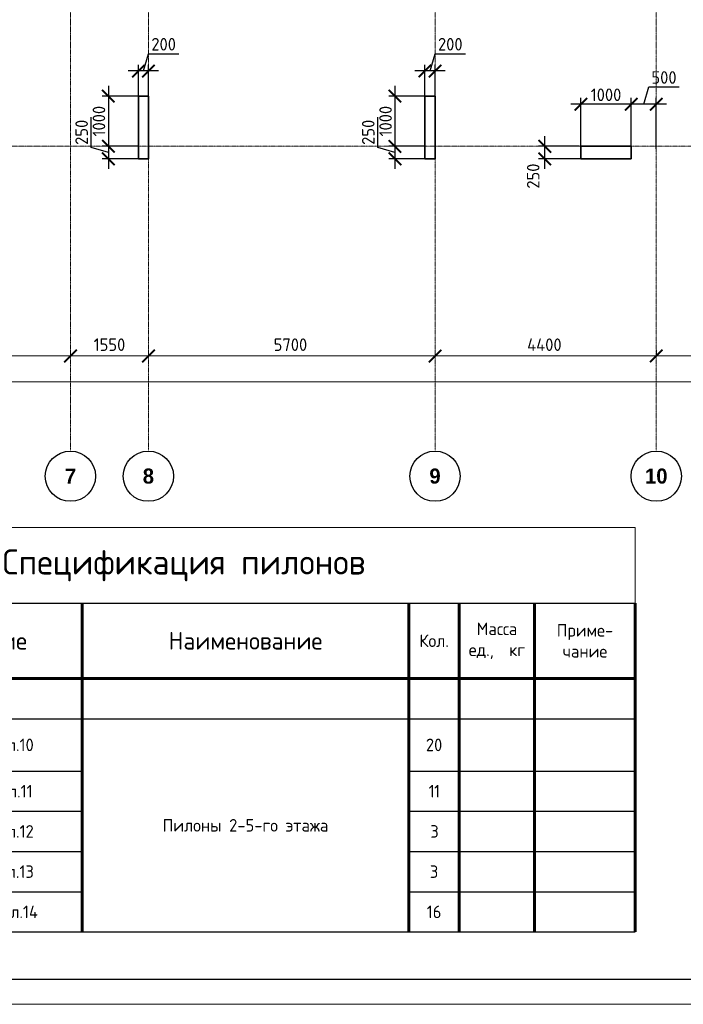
# Model space of a CAD drawing. Header units: millimetres. Extents: x 369815 to 1481759, y -423071 to -27917.
# Tile 106 of 256: x 461148 to 474345, y -198192 to -178608. Entities that reach past the tile are written whole.
import ezdxf

# ---------------------------------------------------------------- set-up
doc = ezdxf.new("R2010")
doc.units = ezdxf.units.MM
doc.linetypes.add('______5', pattern=[1100, 800, -100, 100, -100])
doc.linetypes.add('осевая', pattern=[50.8, 31.75, -6.35, 6.35, -6.35])
doc.layers.add('Колонна_ бетон', color=7, linetype='Continuous', lineweight=50, true_color=0xb4b496)
for name, color, linetype, lineweight in [('Оси', 40, '______5', 18), ('Основная 0.6', 142, 'Continuous', 60), ('РАЗМЕРЫ', 1, 'Continuous', 9), ('ТОНКИЕ', 7, 'Continuous', 9)]:
    doc.layers.add(name, color=color, linetype=linetype, lineweight=lineweight)
doc.layers.add('ТОЛСТЫЕ_ОСНОВНЫЕ', color=6, linetype='Continuous')
doc.styles.add('Century Gothic', font='GOTHIC.TTF')
doc.styles.add('GOST-2.304_Type-B', font='GOST_Common.ttf')
doc.dimstyles.new('СПДС', dxfattribs={"dimscale": 100, "dimtxt": 2.5, "dimasz": 2.5, "dimexe": 1.25, "dimexo": 0, "dimtad": 1, "dimdec": 0, "dimtxsty": 'GOST-2.304_Type-B', "dimblk": 'ARCHTICK', "dimcen": 2.5, "dimdle": 2, "dimadec": 0, "dimazin": 2, "dimtfac": 0.75, "dimtdec": 0, "dimtmove": 1, "dimatfit": 3, "dimfxl": 1, "dimtolj": 1, "dimarcsym": 1})

# ---------------------------------------------------------------- blocks, each defined once
blk = doc.blocks.new('_ArchTick')
at = {"color": 0, "linetype": 'ByBlock', "const_width": 0.15}
blk.add_lwpolyline([(-0.5, -0.5), (0.5, 0.5)], dxfattribs=at)
blk = doc.blocks.new('*D650')
at = {"layer": 'DEFPOINTS', "color": 0, "transparency": 16777216}
for p in [(463508, -179628), (463508, -180176, -360), (463708, -180176, -360)]:
    blk.add_point(p, dxfattribs=at)
at = {"layer": 'РАЗМЕРЫ', "color": 0, "lineweight": -2, "transparency": 16777216}
for p, q in [((463608, -179628), (463711, -179284)), ((463711, -179284), (464311, -179284)), ((463508, -180176), (463508, -179503)), ((463708, -180176), (463708, -179503)), ((463908, -179628), (463308, -179628))]:
    blk.add_line(p, q, dxfattribs=at)
at = {"layer": 'РАЗМЕРЫ', "color": 0, "lineweight": -2, "transparency": 16777216, "xscale": 250, "yscale": 250, "zscale": 250, "rotation": 180}
blk.add_blockref('_ArchTick', (463508, -179628), dxfattribs=at)
at = {"layer": 'РАЗМЕРЫ', "color": 0, "lineweight": -2, "transparency": 16777216, "xscale": 250, "yscale": 250, "zscale": 250}
blk.add_blockref('_ArchTick', (463708, -179628), dxfattribs=at)
at = {"layer": 'РАЗМЕРЫ', "color": 0, "transparency": 16777216, "insert": (464011, -179096), "char_height": 250, "attachment_point": 5, "style": 'GOST-2.304_Type-B'}
blk.add_mtext('\\A1;200', dxfattribs=at)
blk = doc.blocks.new('*D651')
at = {"layer": 'DEFPOINTS', "color": 0, "transparency": 16777216}
for p in [(469208, -179628), (469208, -180176, -360), (469408, -180176, -360)]:
    blk.add_point(p, dxfattribs=at)
at = {"layer": 'РАЗМЕРЫ', "color": 0, "lineweight": -2, "transparency": 16777216}
for p, q in [((469308, -179628), (469411, -179284)), ((469411, -179284), (470011, -179284)), ((469208, -180176), (469208, -179503)), ((469408, -180176), (469408, -179503)), ((469608, -179628), (469008, -179628))]:
    blk.add_line(p, q, dxfattribs=at)
at = {"layer": 'РАЗМЕРЫ', "color": 0, "lineweight": -2, "transparency": 16777216, "xscale": 250, "yscale": 250, "zscale": 250, "rotation": 180}
blk.add_blockref('_ArchTick', (469208, -179628), dxfattribs=at)
at = {"layer": 'РАЗМЕРЫ', "color": 0, "lineweight": -2, "transparency": 16777216, "xscale": 250, "yscale": 250, "zscale": 250}
blk.add_blockref('_ArchTick', (469408, -179628), dxfattribs=at)
at = {"layer": 'РАЗМЕРЫ', "color": 0, "transparency": 16777216, "insert": (469711, -179096), "char_height": 250, "attachment_point": 5, "style": 'GOST-2.304_Type-B'}
blk.add_mtext('\\A1;200', dxfattribs=at)
blk = doc.blocks.new('*D655')
at = {"layer": 'DEFPOINTS', "color": 0, "transparency": 16777216}
for p in [(473308, -180289), (473308, -181176), (473808, -181176)]:
    blk.add_point(p, dxfattribs=at)
at = {"layer": 'РАЗМЕРЫ', "color": 0, "lineweight": -2, "transparency": 16777216}
for p, q in [((473558, -180289), (473661, -179945)), ((473661, -179945), (474261, -179945)), ((473308, -181176), (473308, -180164)), ((473808, -181176), (473808, -180164)), ((474008, -180289), (473108, -180289))]:
    blk.add_line(p, q, dxfattribs=at)
at = {"layer": 'РАЗМЕРЫ', "color": 0, "lineweight": -2, "transparency": 16777216, "xscale": 250, "yscale": 250, "zscale": 250, "rotation": 180}
blk.add_blockref('_ArchTick', (473308, -180289), dxfattribs=at)
at = {"layer": 'РАЗМЕРЫ', "color": 0, "lineweight": -2, "transparency": 16777216, "xscale": 250, "yscale": 250, "zscale": 250}
blk.add_blockref('_ArchTick', (473808, -180289), dxfattribs=at)
at = {"layer": 'РАЗМЕРЫ', "color": 0, "transparency": 16777216, "insert": (473961, -179757), "char_height": 250, "attachment_point": 5, "style": 'GOST-2.304_Type-B'}
blk.add_mtext('\\A1;500', dxfattribs=at)
blk = doc.blocks.new('*D656')
at = {"layer": 'DEFPOINTS', "color": 0, "transparency": 16777216}
for p in [(472308, -180289), (472308, -181176), (473308, -181176)]:
    blk.add_point(p, dxfattribs=at)
at = {"layer": 'РАЗМЕРЫ', "color": 0, "lineweight": -2, "transparency": 16777216}
for p, q in [((472308, -181176), (472308, -180164)), ((473308, -181176), (473308, -180164)), ((473508, -180289), (472108, -180289))]:
    blk.add_line(p, q, dxfattribs=at)
at = {"layer": 'РАЗМЕРЫ', "color": 0, "lineweight": -2, "transparency": 16777216, "xscale": 250, "yscale": 250, "zscale": 250, "rotation": 180}
blk.add_blockref('_ArchTick', (472308, -180289), dxfattribs=at)
at = {"layer": 'РАЗМЕРЫ', "color": 0, "lineweight": -2, "transparency": 16777216, "xscale": 250, "yscale": 250, "zscale": 250}
blk.add_blockref('_ArchTick', (473308, -180289), dxfattribs=at)
at = {"layer": 'РАЗМЕРЫ', "color": 0, "transparency": 16777216, "insert": (472808, -180101), "char_height": 250, "attachment_point": 5, "style": 'GOST-2.304_Type-B'}
blk.add_mtext('\\A1;1000', dxfattribs=at)
blk = doc.blocks.new('*D657')
at = {"layer": 'DEFPOINTS', "color": 0, "transparency": 16777216}
for p in [(471592, -181126), (472275, -181126, -560), (472308, -181376, -200)]:
    blk.add_point(p, dxfattribs=at)
at = {"layer": 'РАЗМЕРЫ', "color": 0, "lineweight": -2, "transparency": 16777216}
for p, q in [((471592, -181576), (471592, -180926)), ((472275, -181126), (471467, -181126)), ((472308, -181376), (471467, -181376))]:
    blk.add_line(p, q, dxfattribs=at)
at = {"layer": 'РАЗМЕРЫ', "color": 0, "lineweight": -2, "transparency": 16777216, "xscale": 250, "yscale": 250, "zscale": 250}
for p, rotation in [((471592, -181126), 90), ((471592, -181376), 270)]:
    blk.add_blockref('_ArchTick', p, dxfattribs=dict(at, rotation=rotation))
at = {"layer": 'РАЗМЕРЫ', "color": 0, "transparency": 16777216, "insert": (471360, -181719), "char_height": 250, "attachment_point": 5, "rotation": 90, "style": 'GOST-2.304_Type-B'}
blk.add_mtext('\\A1;250', dxfattribs=at)
blk = doc.blocks.new('*D699')
at = {"layer": 'DEFPOINTS', "color": 0, "transparency": 16777216}
for p in [(463508, -180126, -200), (462911, -181126), (463508, -181126, -560)]:
    blk.add_point(p, dxfattribs=at)
at = {"layer": 'РАЗМЕРЫ', "color": 0, "lineweight": -2, "transparency": 16777216}
for p, q in [((462911, -179926), (462911, -181326)), ((463508, -180126), (462786, -180126)), ((463508, -181126), (462786, -181126))]:
    blk.add_line(p, q, dxfattribs=at)
at = {"layer": 'РАЗМЕРЫ', "color": 0, "lineweight": -2, "transparency": 16777216, "xscale": 250, "yscale": 250, "zscale": 250}
for p, rotation in [((462911, -180126), 90), ((462911, -181126), 270)]:
    blk.add_blockref('_ArchTick', p, dxfattribs=dict(at, rotation=rotation))
at = {"layer": 'РАЗМЕРЫ', "color": 0, "transparency": 16777216, "insert": (462724, -180626), "char_height": 250, "attachment_point": 5, "rotation": 90, "style": 'GOST-2.304_Type-B'}
blk.add_mtext('\\A1;1000', dxfattribs=at)
blk = doc.blocks.new('*D700')
at = {"layer": 'DEFPOINTS', "color": 0, "transparency": 16777216}
for p in [(463436, -181126), (462911, -181376), (463508, -181376, -200)]:
    blk.add_point(p, dxfattribs=at)
at = {"layer": 'РАЗМЕРЫ', "color": 0, "lineweight": -2, "transparency": 16777216}
for p, q in [((462567, -181147), (462567, -180547)), ((462911, -180926), (462911, -181576)), ((462911, -181251), (462567, -181147)), ((463436, -181126), (462786, -181126)), ((463508, -181376), (462786, -181376))]:
    blk.add_line(p, q, dxfattribs=at)
at = {"layer": 'РАЗМЕРЫ', "color": 0, "lineweight": -2, "transparency": 16777216, "xscale": 250, "yscale": 250, "zscale": 250}
for p, rotation in [((462911, -181126), 90), ((462911, -181376), 270)]:
    blk.add_blockref('_ArchTick', p, dxfattribs=dict(at, rotation=rotation))
at = {"layer": 'РАЗМЕРЫ', "color": 0, "transparency": 16777216, "insert": (462380, -180847), "char_height": 250, "attachment_point": 5, "rotation": 90, "style": 'GOST-2.304_Type-B'}
blk.add_mtext('\\A1;250', dxfattribs=at)
blk = doc.blocks.new('*D701')
at = {"layer": 'DEFPOINTS', "color": 0, "transparency": 16777216}
for p in [(469208, -180126, -200), (468611, -181126), (469208, -181126, -560)]:
    blk.add_point(p, dxfattribs=at)
at = {"layer": 'РАЗМЕРЫ', "color": 0, "lineweight": -2, "transparency": 16777216}
for p, q in [((468611, -179926), (468611, -181326)), ((469208, -180126), (468486, -180126)), ((469208, -181126), (468486, -181126))]:
    blk.add_line(p, q, dxfattribs=at)
at = {"layer": 'РАЗМЕРЫ', "color": 0, "lineweight": -2, "transparency": 16777216, "xscale": 250, "yscale": 250, "zscale": 250}
for p, rotation in [((468611, -180126), 90), ((468611, -181126), 270)]:
    blk.add_blockref('_ArchTick', p, dxfattribs=dict(at, rotation=rotation))
at = {"layer": 'РАЗМЕРЫ', "color": 0, "transparency": 16777216, "insert": (468424, -180626), "char_height": 250, "attachment_point": 5, "rotation": 90, "style": 'GOST-2.304_Type-B'}
blk.add_mtext('\\A1;1000', dxfattribs=at)
blk = doc.blocks.new('*D702')
at = {"layer": 'DEFPOINTS', "color": 0, "transparency": 16777216}
for p in [(469136, -181126), (468611, -181376), (469208, -181376, -200)]:
    blk.add_point(p, dxfattribs=at)
at = {"layer": 'РАЗМЕРЫ', "color": 0, "lineweight": -2, "transparency": 16777216}
for p, q in [((468267, -181147), (468267, -180547)), ((468611, -180926), (468611, -181576)), ((468611, -181251), (468267, -181147)), ((469136, -181126), (468486, -181126)), ((469208, -181376), (468486, -181376))]:
    blk.add_line(p, q, dxfattribs=at)
at = {"layer": 'РАЗМЕРЫ', "color": 0, "lineweight": -2, "transparency": 16777216, "xscale": 250, "yscale": 250, "zscale": 250}
for p, rotation in [((468611, -181126), 90), ((468611, -181376), 270)]:
    blk.add_blockref('_ArchTick', p, dxfattribs=dict(at, rotation=rotation))
at = {"layer": 'РАЗМЕРЫ', "color": 0, "transparency": 16777216, "insert": (468080, -180847), "char_height": 250, "attachment_point": 5, "rotation": 90, "style": 'GOST-2.304_Type-B'}
blk.add_mtext('\\A1;250', dxfattribs=at)
blk = doc.blocks.new('*U133')
at = {"layer": 'ТОЛСТЫЕ_ОСНОВНЫЕ', "color": 6}
blk.add_lwpolyline([(20, 5), (589, 5), (589, 415), (20, 415)], close=True, dxfattribs=at)
at = {"layer": 'ТОНКИЕ'}
blk.add_lwpolyline([(0, 0), (594, 0), (594, 420), (0, 420)], close=True, dxfattribs=at)
blk = doc.blocks.new('*D2369')
at = {"color": 0, "lineweight": -2, "transparency": 16777216}
for p, q in [((983446, -19381), (1030646, -19381)), ((983646, -19381), (983646, -19256)), ((1030446, -19495), (1030446, -19256))]:
    blk.add_line(p, q, dxfattribs=at)
at = {"layer": 'DEFPOINTS', "color": 0, "transparency": 16777216}
for p in [(983646, -19381), (1030446, -19381), (1030446, -19495)]:
    blk.add_point(p, dxfattribs=at)
at = {"color": 0, "lineweight": -2, "transparency": 16777216, "xscale": 250, "yscale": 250, "zscale": 250, "rotation": 180}
blk.add_blockref('_ArchTick', (983646, -19381), dxfattribs=at)
at = {"color": 0, "lineweight": -2, "transparency": 16777216, "xscale": 250, "yscale": 250, "zscale": 250}
blk.add_blockref('_ArchTick', (1030446, -19381), dxfattribs=at)
at = {"color": 0, "transparency": 16777216, "insert": (1001863, -19270), "char_height": 250, "width": 104166.67, "attachment_point": 5, "style": 'GOST-2.304_Type-B'}
blk.add_mtext('\\A1;46800', dxfattribs=at)
blk = doc.blocks.new('NSY101')
at = {"color": 0, "linetype": 'ByBlock', "lineweight": -2}
blk.add_circle((0, 0), 50, dxfattribs=at)
blk = doc.blocks.new('СЛОЖНЫЙ_ОБЪЕКТ_34')
at = {"layer": 'Оси', "color": 16, "linetype": 'Continuous', "lineweight": 25, "transparency": 33554687, "xscale": 9.999999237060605, "yscale": 9.999999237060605, "zscale": 9.999999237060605}
blk.add_blockref('NSY101', (24563, -43009), dxfattribs=at)
at = {"layer": 'Оси', "color": 16, "linetype": 'Continuous', "lineweight": 25, "transparency": 33554687, "insert": (24563, -43009), "char_height": 300, "width": 385, "attachment_point": 5, "style": 'Century Gothic'}
blk.add_mtext('\\A1;{\\fCentury Gothic|i0|b1;\\H300.000000;\\W1.000000;\\C16;7}\\P', dxfattribs=at)
blk = doc.blocks.new('СЛОЖНЫЙ_ОБЪЕКТ_35')
at = {"layer": 'Оси', "color": 16, "linetype": 'Continuous', "lineweight": 25, "transparency": 33554687, "xscale": 9.999999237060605, "yscale": 9.999999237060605, "zscale": 9.999999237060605}
blk.add_blockref('NSY101', (26113, -43009), dxfattribs=at)
at = {"layer": 'Оси', "color": 16, "linetype": 'Continuous', "lineweight": 25, "transparency": 33554687, "insert": (26113, -43009), "char_height": 300, "width": 385, "attachment_point": 5, "style": 'Century Gothic'}
blk.add_mtext('\\A1;{\\fCentury Gothic|i0|b1;\\H300.000000;\\W1.000000;\\C16;8}\\P', dxfattribs=at)
blk = doc.blocks.new('СЛОЖНЫЙ_ОБЪЕКТ_36')
at = {"layer": 'Оси', "color": 16, "linetype": 'Continuous', "lineweight": 25, "transparency": 33554687, "xscale": 9.999999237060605, "yscale": 9.999999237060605, "zscale": 9.999999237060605}
blk.add_blockref('NSY101', (31813, -43009), dxfattribs=at)
at = {"layer": 'Оси', "color": 16, "linetype": 'Continuous', "lineweight": 25, "transparency": 33554687, "insert": (31813, -43009), "char_height": 300, "width": 385, "attachment_point": 5, "style": 'Century Gothic'}
blk.add_mtext('\\A1;{\\fCentury Gothic|i0|b1;\\H300.000000;\\W1.000000;\\C16;9}\\P', dxfattribs=at)
blk = doc.blocks.new('СЛОЖНЫЙ_ОБЪЕКТ_37')
at = {"layer": 'Оси', "color": 16, "linetype": 'Continuous', "lineweight": 25, "transparency": 33554687, "xscale": 9.999999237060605, "yscale": 9.999999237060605, "zscale": 9.999999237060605}
blk.add_blockref('NSY101', (36213, -43009), dxfattribs=at)
at = {"layer": 'Оси', "color": 16, "linetype": 'Continuous', "lineweight": 25, "transparency": 33554687, "insert": (36213, -43009), "char_height": 300, "width": 620, "attachment_point": 5, "style": 'Century Gothic'}
blk.add_mtext('\\A1;{\\fCentury Gothic|i0|b1;\\H300.000000;\\W1.000000;\\C16;10}\\P', dxfattribs=at)
blk = doc.blocks.new('*D2359')
at = {"color": 0, "lineweight": -2, "transparency": 16777216}
for p, q in [((1000446, -18864), (1000446, -18739)), ((1003496, -18864), (1003496, -18739)), ((1000246, -18864), (1003696, -18864))]:
    blk.add_line(p, q, dxfattribs=at)
at = {"layer": 'DEFPOINTS', "color": 0, "transparency": 16777216}
for p in [(1000446, -18864), (1003496, -18864), (1003496, -18864)]:
    blk.add_point(p, dxfattribs=at)
at = {"color": 0, "lineweight": -2, "transparency": 16777216, "xscale": 250, "yscale": 250, "zscale": 250, "rotation": 180}
blk.add_blockref('_ArchTick', (1000446, -18864), dxfattribs=at)
at = {"color": 0, "lineweight": -2, "transparency": 16777216, "xscale": 250, "yscale": 250, "zscale": 250}
blk.add_blockref('_ArchTick', (1003496, -18864), dxfattribs=at)
at = {"color": 0, "transparency": 16777216, "insert": (1001945, -18639), "char_height": 250, "width": 83333.33, "attachment_point": 5, "style": 'GOST-2.304_Type-B'}
blk.add_mtext('\\A1;3050', dxfattribs=at)
blk = doc.blocks.new('*D2360')
at = {"color": 0, "lineweight": -2, "transparency": 16777216}
for p, q in [((1003496, -18864), (1003496, -18739)), ((1005046, -18864), (1005046, -18739)), ((1003296, -18864), (1005246, -18864))]:
    blk.add_line(p, q, dxfattribs=at)
at = {"layer": 'DEFPOINTS', "color": 0, "transparency": 16777216}
for p in [(1003496, -18864), (1005046, -18864), (1005046, -18864)]:
    blk.add_point(p, dxfattribs=at)
at = {"color": 0, "lineweight": -2, "transparency": 16777216, "xscale": 250, "yscale": 250, "zscale": 250, "rotation": 180}
blk.add_blockref('_ArchTick', (1003496, -18864), dxfattribs=at)
at = {"color": 0, "lineweight": -2, "transparency": 16777216, "xscale": 250, "yscale": 250, "zscale": 250}
blk.add_blockref('_ArchTick', (1005046, -18864), dxfattribs=at)
at = {"color": 0, "transparency": 16777216, "insert": (1004271, -18639), "char_height": 250, "width": 83333.33, "attachment_point": 5, "style": 'GOST-2.304_Type-B'}
blk.add_mtext('\\A1;1550', dxfattribs=at)
blk = doc.blocks.new('*D2361')
at = {"color": 0, "lineweight": -2, "transparency": 16777216}
for p, q in [((1005046, -18864), (1005046, -18739)), ((1010746, -18864), (1010746, -18739)), ((1004846, -18864), (1010946, -18864))]:
    blk.add_line(p, q, dxfattribs=at)
at = {"layer": 'DEFPOINTS', "color": 0, "transparency": 16777216}
for p in [(1005046, -18864), (1010746, -18864), (1010746, -18864)]:
    blk.add_point(p, dxfattribs=at)
at = {"color": 0, "lineweight": -2, "transparency": 16777216, "xscale": 250, "yscale": 250, "zscale": 250, "rotation": 180}
blk.add_blockref('_ArchTick', (1005046, -18864), dxfattribs=at)
at = {"color": 0, "lineweight": -2, "transparency": 16777216, "xscale": 250, "yscale": 250, "zscale": 250}
blk.add_blockref('_ArchTick', (1010746, -18864), dxfattribs=at)
at = {"color": 0, "transparency": 16777216, "insert": (1007870, -18639), "char_height": 250, "width": 83333.33, "attachment_point": 5, "style": 'GOST-2.304_Type-B'}
blk.add_mtext('\\A1;5700', dxfattribs=at)
blk = doc.blocks.new('*D2362')
at = {"color": 0, "lineweight": -2, "transparency": 16777216}
for p, q in [((1010746, -18864), (1010746, -18739)), ((1015146, -18864), (1015146, -18739)), ((1010546, -18864), (1015346, -18864))]:
    blk.add_line(p, q, dxfattribs=at)
at = {"layer": 'DEFPOINTS', "color": 0, "transparency": 16777216}
for p in [(1010746, -18864), (1015146, -18864), (1015146, -18864)]:
    blk.add_point(p, dxfattribs=at)
at = {"color": 0, "lineweight": -2, "transparency": 16777216, "xscale": 250, "yscale": 250, "zscale": 250, "rotation": 180}
blk.add_blockref('_ArchTick', (1010746, -18864), dxfattribs=at)
at = {"color": 0, "lineweight": -2, "transparency": 16777216, "xscale": 250, "yscale": 250, "zscale": 250}
blk.add_blockref('_ArchTick', (1015146, -18864), dxfattribs=at)
at = {"color": 0, "transparency": 16777216, "insert": (1012920, -18639), "char_height": 250, "width": 83333.33, "attachment_point": 5, "style": 'GOST-2.304_Type-B'}
blk.add_mtext('\\A1;4400', dxfattribs=at)
blk = doc.blocks.new('*D2363')
at = {"color": 0, "lineweight": -2, "transparency": 16777216}
for p, q in [((1015146, -18864), (1015146, -18739)), ((1017446, -18864), (1017446, -18739)), ((1014946, -18864), (1017646, -18864))]:
    blk.add_line(p, q, dxfattribs=at)
at = {"layer": 'DEFPOINTS', "color": 0, "transparency": 16777216}
for p in [(1015146, -18864), (1017446, -18864), (1017446, -18864)]:
    blk.add_point(p, dxfattribs=at)
at = {"color": 0, "lineweight": -2, "transparency": 16777216, "xscale": 250, "yscale": 250, "zscale": 250, "rotation": 180}
blk.add_blockref('_ArchTick', (1015146, -18864), dxfattribs=at)
at = {"color": 0, "lineweight": -2, "transparency": 16777216, "xscale": 250, "yscale": 250, "zscale": 250}
blk.add_blockref('_ArchTick', (1017446, -18864), dxfattribs=at)
at = {"color": 0, "transparency": 16777216, "insert": (1016270, -18639), "char_height": 250, "width": 83333.33, "attachment_point": 5, "style": 'GOST-2.304_Type-B'}
blk.add_mtext('\\A1;2300', dxfattribs=at)
blk = doc.blocks.new('*T1164')
at = {"layer": 'DEFPOINTS', "color": 8, "linetype": 'ByBlock', "lineweight": 0, "transparency": 16777216}
for p, q in [((0, 0), (17950, 0)), ((0, 0), (0, -1500)), ((17950, 0), (17950, -1500))]:
    blk.add_line(p, q, dxfattribs=at)
at = {"layer": 'Основная 0.6', "color": 0, "linetype": 'Continuous', "lineweight": 60, "transparency": 16777216}
for p, q in [((0, -1500), (2152, -1500)), ((0, -1500), (0, -8042)), ((2152, -1500), (2152, -8042)), ((6950, -1500), (6950, -8042)), ((13450, -1500), (13450, -8042)), ((14450, -1500), (14450, -8042)), ((15950, -1500), (15950, -8042)), ((17950, -1500), (17950, -8042)), ((0, -3000), (14450, -3000))]:
    blk.add_line(p, q, dxfattribs=at)
at = {"layer": 'Основная 0.6', "color": 0, "linetype": 'ByBlock', "lineweight": -2, "transparency": 16777216}
blk.add_line((2152, -1500), (17950, -1500), dxfattribs=at)
at = {"layer": 'Основная 0.6', "color": 0, "linetype": 'Continuous', "transparency": 16777216}
blk.add_line((14450, -3000), (17950, -3000), dxfattribs=at)
at = {"layer": 'Основная 0.6', "color": 0, "linetype": 'Continuous', "lineweight": -2, "transparency": 16777216}
for p, q in [((0, -3800), (2152, -3800)), ((13450, -3800), (17950, -3800)), ((0, -4842), (2152, -4842)), ((13450, -4842), (17950, -4842)), ((0, -5642), (2152, -5642)), ((13450, -5642), (17950, -5642)), ((0, -6442), (2152, -6442)), ((13450, -6442), (17950, -6442)), ((0, -7242), (2152, -7242)), ((13450, -7242), (17950, -7242)), ((0, -8042), (2152, -8042)), ((13450, -8042), (17950, -8042))]:
    blk.add_line(p, q, dxfattribs=at)
at = {"layer": 'Основная 0.6', "color": 0, "lineweight": -2, "transparency": 16777216}
for p, q in [((2152, -3800), (13450, -3800)), ((2152, -4842), (6950, -4842)), ((2152, -5642), (6950, -5642)), ((2152, -6442), (6950, -6442)), ((2152, -7242), (6950, -7242)), ((2152, -8042), (13450, -8042))]:
    blk.add_line(p, q, dxfattribs=at)
at = {"layer": 'Основная 0.6', "color": 0, "transparency": 16777216, "attachment_point": 5, "style": 'GOST-2.304_Type-B'}
for s, insert, char_height, width in [('Спецификация пилонов', (8975, -750), 500, 17649.63), ('Масса\\Pед.,  кг', (15200, -2250), 250, 1200), ('Приме-\\Pчание', (16950, -2250), 250, 1700), ('Поз.', (1076, -2250), 350, 1851.73), ('Обозначение', (4551, -2250), 350, 4497.9), ('Наименование', (10200, -2250), 350, 6200), ('Кол.', (13950, -2250), 250, 700), ('{\\C256;П1(2-5ЭТ)}', (1076, -4321), 250, 1851.73), ('24-04-КЖ.1-4.1 л.10', (4551, -4321), 250, 4497.9), ('20', (13950, -4321), 250, 700), ('{\\C256;П2(2-5ЭТ)}', (1076, -5242), 250, 1851.73), ('24-04-КЖ.1-4.1 л.11', (4551, -5242), 250, 4497.9), ('{\\T0.9;11', (13950, -5242), 250, 700), ('Пилоны 2-5-го этажа', (10200, -5921), 250, 6200), ('{\\C256;П3(2-5ЭТ)}', (1076, -6042), 250, 1851.73), ('24-04-КЖ.1-4.1 л.12', (4551, -6042), 250, 4497.9), ('{\\T0.9;3', (13950, -6042), 250, 700), ('{\\C256;П4(2-5ЭТ)}', (1076, -6842), 250, 1851.73), ('24-04-КЖ.1-4.1 л.13', (4551, -6842), 250, 4497.9), ('3', (13950, -6842), 250, 700), ('{\\C256;П5(2-5ЭТ)}', (1076, -7642), 250, 1851.73), ('24-04-КЖ.1-4.1  л.14', (4551, -7642), 250, 4497.9), ('16', (13950, -7642), 250, 700)]:
    blk.add_mtext(s, dxfattribs=dict(at, insert=insert, char_height=char_height, width=width))
blk = doc.blocks.new('оси2')
at = {"layer": 'Оси', "color": 16, "linetype": 'осевая', "lineweight": 0, "ltscale": 0.5, "transparency": 33554687}
for p, q in [((1003495.5, 5465.4), (1003495.5, -20739.3)), ((1005045.5, 5465.4), (1005045.5, -20739.3)), ((1010745.5, 5465.4), (1010745.5, -20739.3)), ((1015145.5, 5465.4), (1015145.5, -20739.3)), ((979200, -14692.9), (1032582.1, -14692.9))]:
    blk.add_line(p, q, dxfattribs=at)
at = {"layer": 'Оси', "color": 16, "linetype": 'Continuous', "lineweight": 25, "transparency": 33554687}
for name in ['СЛОЖНЫЙ_ОБЪЕКТ_34', 'СЛОЖНЫЙ_ОБЪЕКТ_35', 'СЛОЖНЫЙ_ОБЪЕКТ_36', 'СЛОЖНЫЙ_ОБЪЕКТ_37']:
    blk.add_blockref(name, (978932, 21754.4), dxfattribs=at)
for base, p1, p2, picture, middle in [((1003495.5, -18864.1), (1000445.5, -18864.1), (1003495.5, -18864.1), '*D2359', (1001945.4, -18864.1)), ((1005045.5, -18864.1), (1003495.5, -18864.1), (1005045.5, -18864.1), '*D2360', (1004270.5, -18864.1)), ((1010745.5, -18864.1), (1005045.5, -18864.1), (1010745.5, -18864.1), '*D2361', (1007870.4, -18864.1)), ((1015145.5, -18864.1), (1010745.5, -18864.1), (1015145.5, -18864.1), '*D2362', (1012920.4, -18864.1)), ((1017445.5, -18864.1), (1015145.5, -18864.1), (1017445.5, -18864.1), '*D2363', (1016270.4, -18864.1)), ((1030445.5, -19380.9), (983645.5, -19380.9), (1030445.5, -19495.3), '*D2369', (1001863, -19495.3))]:
    dim = blk.add_linear_dim(base=base, p1=p1, p2=p2, dimstyle='СПДС', override={"dimgap": 1})
    dim.commit()
    dim.dimension.update_dxf_attribs({"geometry": picture, "text_midpoint": middle, "dimtype": 160})

msp = doc.modelspace()

# ---------------------------------------------------------------- linework, layer by layer
at = {"layer": 'Колонна_ бетон', "color": 180, "linetype": 'Continuous', "lineweight": 35, "transparency": 33554687}
for p, q in [((463507.9, -180125.6, -200), (463507.9, -181375.6, -200)), ((463507.9, -180125.6, -200), (463707.9, -180125.6, -200)), ((463707.9, -181375.6, -200), (463707.9, -180125.6, -200)), ((469407.9, -180125.6, -200), (469207.9, -180125.6, -200)), ((469207.9, -180125.6, -200), (469207.9, -181375.6, -200)), ((469407.9, -180125.6, -200), (469407.9, -181375.6, -200)), ((472307.9, -181375.6, -200), (472307.9, -181125.6, -200)), ((472308, -181125.6), (473308, -181125.6)), ((473307.9, -181375.6, -200), (473307.9, -181125.6, -200)), ((463707.9, -181375.6, -200), (463507.9, -181375.6, -200)), ((469407.9, -181375.6, -200), (469207.9, -181375.6, -200)), ((472307.9, -181375.6, -200), (473307.9, -181375.6, -200))]:
    msp.add_line(p, q, dxfattribs=at)

# ---------------------------------------------------------------- block references
at = {"xscale": 100, "yscale": 100, "zscale": 100}
msp.add_blockref('*U133', (433982.1, -198191.8, 3100), dxfattribs=at)
msp.add_blockref('*T1164', (455438.9, -188711))
at = {"layer": 'РАЗМЕРЫ'}
msp.add_blockref('оси2', (-541337.5, -166432.7, -1120), dxfattribs=at)

# ---------------------------------------------------------------- dimensions: what is measured, and where the dimension line sits
at = {"layer": 'РАЗМЕРЫ', "color": 146, "true_color": 0x006272}
for base, p1, p2, picture, middle in [((463507.9, -179627.7), (463707.7, -180175.6, -360), (463507.9, -180175.6, -360), '*D650', (463773.4, -179096.5)), ((469207.9, -179627.7, -360), (469407.7, -180175.6, -720), (469207.9, -180175.6, -720), '*D651', (469473.4, -179096.5, -360)), ((473308, -180288.7), (473807.9, -181175.6), (473308, -181175.6), '*D655', (473723.6, -179757.5)), ((472308, -180288.7), (473308, -181175.6), (472308, -181175.6), '*D656', (472808, -180101.2))]:
    dim = msp.add_linear_dim(base=base, p1=p1, p2=p2, dimstyle='СПДС', override={"dimtofl": 0}, dxfattribs=at)
    dim.commit()
    dim.dimension.update_dxf_attribs({"geometry": picture, "text_midpoint": middle})
for base, p1, p2, picture, middle in [((462911.1, -181125.6), (463508, -180125.6, -200), (463508, -181125.6, -560), '*D699', (462723.6, -180625.6)), ((468611.1, -181125.6), (469208, -180125.6, -200), (469208, -181125.6, -560), '*D701', (468423.6, -180625.6)), ((462911.1, -181375.6), (463436.1, -181125.6), (463507.9, -181375.6, -200), '*D700', (462379.9, -181084.9)), ((468611.1, -181375.6), (469136.1, -181125.6), (469207.9, -181375.6, -200), '*D702', (468079.9, -181084.9))]:
    dim = msp.add_linear_dim(base=base, p1=p1, p2=p2, angle=90, dimstyle='СПДС', override={"dimtofl": 0}, dxfattribs=at)
    dim.commit()
    dim.dimension.update_dxf_attribs({"geometry": picture, "text_midpoint": middle})
dim = msp.add_linear_dim(base=(471591.6, -181125.6), p1=(472307.9, -181375.6, -200), p2=(472275.1, -181125.6, -560), angle=90, dimstyle='СПДС', override={"dimtofl": 0}, dxfattribs=at)
dim.commit()
dim.dimension.update_dxf_attribs({"geometry": '*D657', "text_midpoint": (471547.1, -181718.5), "dimtype": 160})

doc.saveas('drawing.dxf')
